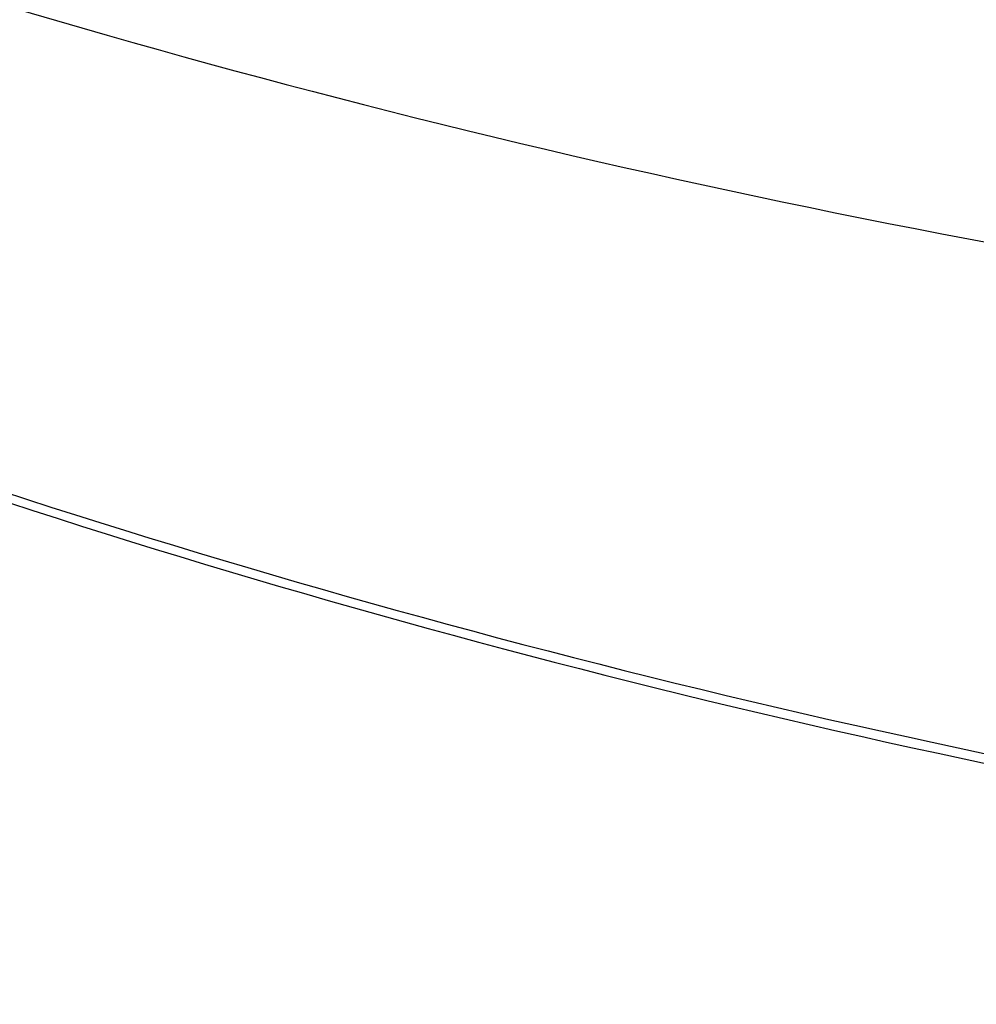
# Model space of a CAD drawing. Header units: millimetres. Extents: x -130 to 129, y 0 to 422.
# Tile 149 of 256: x -18.8269 to -18.7781, y 282.6032 to 282.6535. Entities that reach past the tile are written whole.
import ezdxf

# ---------------------------------------------------------------- set-up
doc = ezdxf.new("R2010")
doc.units = ezdxf.units.MM
doc.layers.add('Capa 01', color=7, linetype='Continuous')
doc.layers.add('NEGRO', color=7, linetype='Continuous', true_color=0x363535)

# ---------------------------------------------------------------- blocks, each defined once
blk = doc.blocks.new('DOME 29912')
at = {"layer": 'NEGRO'}
blk.add_open_spline([(-20.730493, 286.680249, 120.5), (-20.730493, 286.680249, 120.733564), (-20.690162, 286.551768, 120.939857), (-20.588673, 286.245171, 121.268397), (-20.526611, 286.064163, 121.400556), (-20.325948, 285.507301, 121.749155), (-20.169385, 285.107097, 121.922003), (-19.651087, 283.90123, 122.346017), (-19.248738, 283.10252, 122.5), (-18.77975, 282.309352, 122.5)], degree=3, knots=[0, 0, 0, 0, 0.125, 0.125, 0.25, 0.25, 0.5, 0.5, 1, 1, 1, 1], dxfattribs=at)
for points, weights in [([(-19.100902, 282.872136, 116.430674), (-18.255902, 281.336812, 117.029193), (-18.169522, 283.11291, 116.512006)], [1, 0.260661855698, 1]), ([(-19.08061, 282.835354, 116.321247), (-18.26963, 281.368795, 117.005059), (-18.152547, 283.077006, 116.418211)], [1, 0.266270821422, 1]), ([(-19.080223, 282.834654, 117.680665), (-18.269864, 281.369351, 116.995472), (-18.152223, 283.076323, 117.583427)], [1, 0.266376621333, 1]), ([(-18.825859, 282.387719, 118.452021), (-18.285331, 281.464458, 117.487567), (-17.939426, 282.640052, 118.244589)], [1, 0.327930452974, 1]), ([(-18.825758, 282.387546, 115.547763), (-18.285301, 281.464428, 116.512231), (-17.939342, 282.639883, 115.755225)], [1, 0.327952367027, 1])]:
    blk.add_rational_spline(points, weights, degree=2, dxfattribs=at)

msp = doc.modelspace()

# ---------------------------------------------------------------- block references
at = {"layer": 'Capa 01'}
msp.add_blockref('DOME 29912', (0, 0, -50), dxfattribs=at)

doc.saveas('drawing.dxf')
